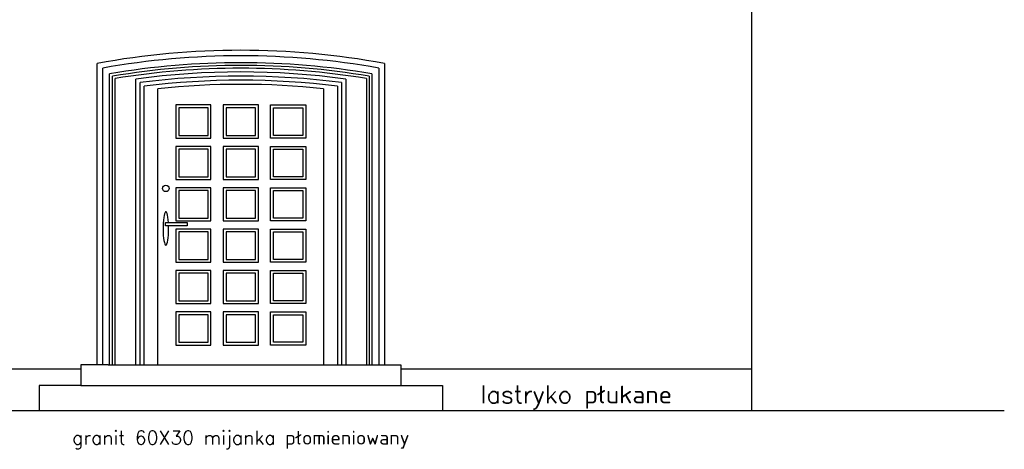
# Model space of a CAD drawing. Header units: millimetres. Extents: x 11979 to 37895, y 18730 to 47884.
# Tile 51 of 256: x 35756 to 36469, y 25336 to 25647. Entities that reach past the tile are written whole.
import ezdxf
from ezdxf.enums import TextEntityAlignment as Align

# ---------------------------------------------------------------- set-up
doc = ezdxf.new("R2010")
doc.units = ezdxf.units.MM
doc.layers.add('-LI-WIDOK', color=2, linetype='Continuous')
doc.layers.add('PROJEKTOWANE', color=5, linetype='Continuous')
doc.styles.add('SIMPLEX', font='simplex')

msp = doc.modelspace()

# ---------------------------------------------------------------- linework, layer by layer
at = {"layer": '-LI-WIDOK'}
for p, q in [((36285.99, 26064.6), (36285.99, 25364.37)), ((35811.99, 25397.37), (35811.99, 25615.76)), ((36019.99, 25615.76), (36019.99, 25397.37)), ((35815.99, 25397.37), (35815.99, 25612.42)), ((35820.99, 25397.37), (35820.99, 25608.22)), ((35822.99, 25397.37), (35822.99, 25606.53)), ((36008.99, 25606.53), (36008.99, 25397.37)), ((36010.99, 25608.22), (36010.99, 25397.37)), ((36015.99, 25612.42), (36015.99, 25397.37)), ((35824.99, 25397.37), (35824.99, 25604.84)), ((35839.99, 25397.37), (35839.99, 25604.49)), ((35842.99, 25397.37), (35842.99, 25601.86)), ((35845.99, 25397.37), (35845.99, 25599.22)), ((35985.99, 25599.22), (35985.99, 25397.37)), ((35988.99, 25601.86), (35988.99, 25397.37)), ((35991.99, 25604.49), (35991.99, 25397.37)), ((36006.99, 25604.84), (36006.99, 25397.37)), ((35855.99, 25397.37), (35855.99, 25597.37)), ((35975.99, 25597.37), (35975.99, 25397.37)), ((35861.56, 25500.43), (35877.12, 25500.43)), ((35861.56, 25498.11), (35861.56, 25500.43)), ((35877.12, 25500.43), (35877.12, 25498.11)), ((35877.12, 25498.11), (35861.56, 25498.11)), ((35343.99, 25394.37), (35799.99, 25394.37)), ((35799.99, 25397.37), (35799.99, 25382.37)), ((35819.99, 25397.37), (35799.99, 25397.37)), ((35819.99, 25397.37), (36031.99, 25397.37)), ((36031.99, 25397.37), (36031.99, 25382.37)), ((36031.99, 25394.37), (36285.99, 25394.37)), ((35769.99, 25382.37), (35769.99, 25364.37)), ((35799.99, 25382.37), (35769.99, 25382.37)), ((35799.99, 25382.37), (36031.99, 25382.37)), ((36031.99, 25382.37), (36061.99, 25382.37)), ((36061.99, 25382.37), (36061.99, 25364.37)), ((34585.99, 25364.37), (36285.99, 25364.37)), ((36285.99, 25364.37), (36469.07, 25364.37))]:
    msp.add_line(p, q, dxfattribs=at)
for points in [[(35894.39, 25585.68), (35868.99, 25585.68), (35868.99, 25561.68), (35894.39, 25561.68)], [(35928.69, 25585.68), (35903.29, 25585.68), (35903.29, 25561.68), (35928.69, 25561.68)], [(35937.6, 25585.68), (35962.99, 25585.68), (35962.99, 25561.68), (35937.6, 25561.68)], [(35892.39, 25583.68), (35870.99, 25583.68), (35870.99, 25563.68), (35892.39, 25563.68)], [(35926.69, 25583.68), (35905.29, 25583.68), (35905.29, 25563.68), (35926.69, 25563.68)], [(35939.6, 25583.68), (35960.99, 25583.68), (35960.99, 25563.68), (35939.6, 25563.68)], [(35894.39, 25555.68), (35868.99, 25555.68), (35868.99, 25531.69), (35894.39, 25531.69)], [(35892.39, 25553.68), (35870.99, 25553.68), (35870.99, 25533.69), (35892.39, 25533.69)], [(35928.69, 25555.68), (35903.29, 25555.68), (35903.29, 25531.69), (35928.69, 25531.69)], [(35926.69, 25553.68), (35905.29, 25553.68), (35905.29, 25533.69), (35926.69, 25533.69)], [(35937.6, 25555.68), (35962.99, 25555.68), (35962.99, 25531.69), (35937.6, 25531.69)], [(35939.6, 25553.68), (35960.99, 25553.68), (35960.99, 25533.69), (35939.6, 25533.69)], [(35894.39, 25525.69), (35868.99, 25525.69), (35868.99, 25501.69), (35894.39, 25501.69)], [(35892.39, 25523.69), (35870.99, 25523.69), (35870.99, 25503.69), (35892.39, 25503.69)], [(35928.69, 25525.69), (35903.29, 25525.69), (35903.29, 25501.69), (35928.69, 25501.69)], [(35926.69, 25523.69), (35905.29, 25523.69), (35905.29, 25503.69), (35926.69, 25503.69)], [(35937.6, 25525.69), (35962.99, 25525.69), (35962.99, 25501.69), (35937.6, 25501.69)], [(35939.6, 25523.69), (35960.99, 25523.69), (35960.99, 25503.69), (35939.6, 25503.69)], [(35894.39, 25495.69), (35868.99, 25495.69), (35868.99, 25471.7), (35894.39, 25471.7)], [(35892.39, 25493.69), (35870.99, 25493.69), (35870.99, 25473.7), (35892.39, 25473.7)], [(35928.69, 25495.69), (35903.29, 25495.69), (35903.29, 25471.7), (35928.69, 25471.7)], [(35926.69, 25493.69), (35905.29, 25493.69), (35905.29, 25473.7), (35926.69, 25473.7)], [(35937.6, 25495.69), (35962.99, 25495.69), (35962.99, 25471.7), (35937.6, 25471.7)], [(35939.6, 25493.69), (35960.99, 25493.69), (35960.99, 25473.7), (35939.6, 25473.7)], [(35894.39, 25465.7), (35868.99, 25465.7), (35868.99, 25441.71), (35894.39, 25441.71)], [(35892.39, 25463.7), (35870.99, 25463.7), (35870.99, 25443.71), (35892.39, 25443.71)], [(35928.69, 25465.7), (35903.29, 25465.7), (35903.29, 25441.71), (35928.69, 25441.71)], [(35926.69, 25463.7), (35905.29, 25463.7), (35905.29, 25443.71), (35926.69, 25443.71)], [(35937.6, 25465.7), (35962.99, 25465.7), (35962.99, 25441.71), (35937.6, 25441.71)], [(35939.6, 25463.7), (35960.99, 25463.7), (35960.99, 25443.71), (35939.6, 25443.71)], [(35894.39, 25435.71), (35868.99, 25435.71), (35868.99, 25411.71), (35894.39, 25411.71)], [(35928.69, 25435.71), (35903.29, 25435.71), (35903.29, 25411.71), (35928.69, 25411.71)], [(35937.6, 25435.71), (35962.99, 25435.71), (35962.99, 25411.71), (35937.6, 25411.71)], [(35892.39, 25433.71), (35870.99, 25433.71), (35870.99, 25413.71), (35892.39, 25413.71)], [(35926.69, 25433.71), (35905.29, 25433.71), (35905.29, 25413.71), (35926.69, 25413.71)], [(35939.6, 25433.71), (35960.99, 25433.71), (35960.99, 25413.71), (35939.6, 25413.71)]]:
    msp.add_lwpolyline(points, close=True, dxfattribs=at)
msp.add_circle((35861.68, 25525.21), 2.3, dxfattribs=at)
for centre, radius, start, end in [((35915.99, 25054.32), 570.99, 79.50553, 100.49447), ((35915.99, 25054.32), 566.99, 79.84156, 100.15844), ((35915.99, 25054.32), 561.99, 80.26782, 99.73218), ((35915.99, 25054.32), 559.99, 80.4403, 99.5597), ((35915.99, 25054.32), 557.99, 80.61392, 99.38608), ((35915.99, 25042.62), 566.99, 82.29678, 97.70322), ((35915.99, 25042.62), 563.99, 82.56302, 97.43698), ((35915.99, 25042.62), 560.99, 82.83195, 97.16805), ((35915.99, 25042.62), 557.99, 83.82709, 96.17291)]:
    msp.add_arc(centre, radius, start, end, dxfattribs=at)
msp.add_ellipse((35861.68, 25496.27), major_axis=(0, -12.11), ratio=0.166003, start_param=1.920993, end_param=8.005949, dxfattribs=at)

# ---------------------------------------------------------------- texts
at = {"layer": 'PROJEKTOWANE', "style": 'SIMPLEX'}
msp.add_text('lastryko płukane', height=12.8, dxfattribs=at).set_placement((36158.99, 25373.77), align=Align.MIDDLE)
msp.add_text('granit 60X30 mijanka płomieniowany', height=10, dxfattribs=at).set_placement((35915.99, 25344.59), align=Align.MIDDLE_CENTER)

doc.saveas('drawing.dxf')
